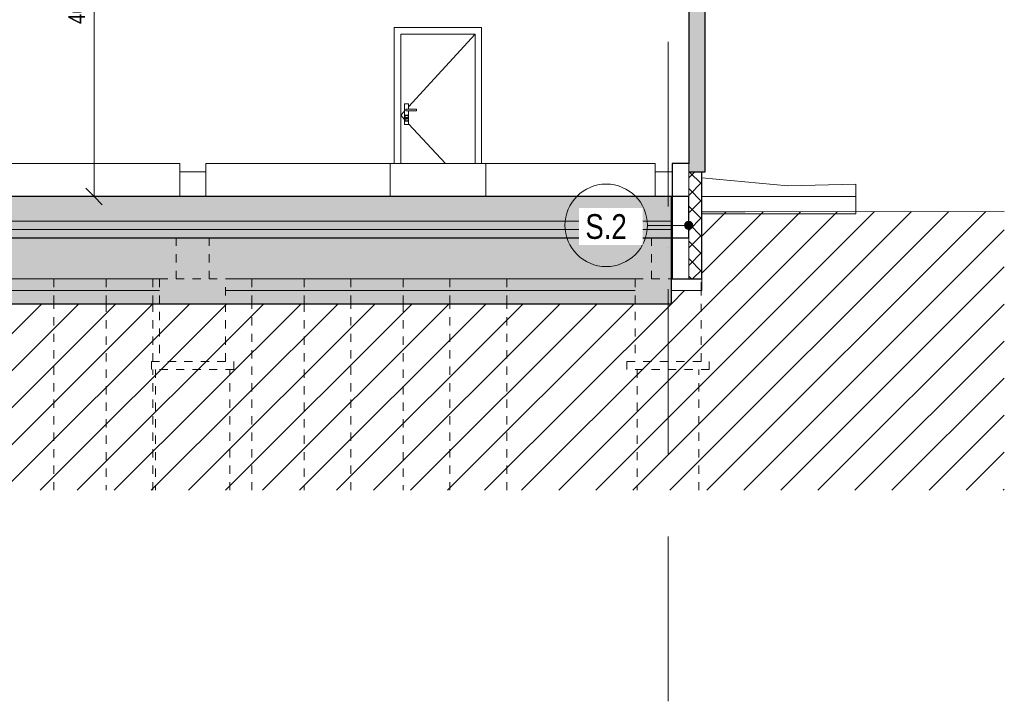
# Model space of a CAD drawing. Header units: millimetres. Extents: x 200776 to 378340, y -23587 to 19113.
# Tile 39 of 61: x 281309 to 293247, y -6123 to 2145. Entities that reach past the tile are written whole.
import ezdxf

# ---------------------------------------------------------------- set-up
doc = ezdxf.new("R2010")
doc.units = ezdxf.units.MM
doc.linetypes.add('A_CARA_02_Čárkovaná', pattern=[200, 100, -100])
doc.linetypes.add('Čerchovaná 20mm', pattern=[3000, 2000, -500, 0, -500])
for name, color, linetype, lineweight in [('CA_DVERE', 7, 'Continuous', 13), ('CA_DVERE18', 8, 'Continuous', 9), ('CA_DVERE25', 7, 'Continuous', 9), ('CA_KOTY', 3, 'Continuous', 9), ('CA_KOTY-100', 3, 'Continuous', 9), ('CA_OSY', 5, 'Continuous', 9), ('CA_PODLAHA', 1, 'Continuous', 25), ('CA_PODLAHA25', 7, 'Continuous', 13), ('CA_POHHRA25', 7, 'Continuous', 13), ('CA_PSVBUB', 3, 'Continuous', 9), ('CA_REZY', 1, 'Continuous', 25), ('CA_SRAFY', 9, 'Continuous', 25), ('CA_ZAKLADY25', 7, 'Continuous', 13), ('CA_ZARIZPRED', 8, 'Continuous', 13), ('Terénní útvar', 55, 'Continuous', 13), ('Vzor v řezu', 55, 'Continuous', 9)]:
    doc.layers.add(name, color=color, linetype=linetype, lineweight=lineweight)
doc.styles.add('Arial_1', font='arial.ttf', dxfattribs={"width": 0.8, "height": 300})
doc.styles.add('Arial_2', font='arial.ttf', dxfattribs={"width": 0.8, "height": 200})
doc.dimstyles.new('HP_Přímá_-_2_mm_Ariel_1-100', dxfattribs={"dimscale": 304.8, "dimtxt": 204.05188, "dimasz": 0.656168, "dimexe": 0.328084, "dimexo": 0.0625, "dimgap": 0.164042, "dimtad": 1, "dimdec": 0, "dimzin": 0, "dimdsep": 46, "dimtxsty": 'Arial_2', "dimblk1": 'OBLIQUE', "dimblk2": 'OBLIQUE', "dimsah": 1, "dimcen": 0.09, "dimazin": 0, "dimtfac": 1, "dimtdec": 4, "dimtix": 1, "dimtmove": 0, "dimatfit": 3, "dimfxl": 0.984252, "dimfxlon": 1, "dimtvp": 1, "dimtolj": 1, "dimtzin": 0, "dimarcsym": 2})
pattern_1 = [(50, (248519.7, 1115), (728.7365, -63.756), [76.2, -838.2]), (355, (248519.7, 1115), (-140.972, 764.228), [60.96, -670.56]), (100.451, (248580.4, 1109.7), (587.77, 700.467), [64.76, -712.36]), (46.184, (248519.7, 1318.2), (1084.316, -168.171), [114.3, -1257.3]), (96.636, (248610.1, 1304.2), (949.61, 989.71), [97.14, -1068.54]), (351.184, (248519.7, 1318.2), (949.62, 989.7), [91.44, -1005.84]), (21, (248621.3, 1267.4), (606.458, -409.0606), [76.2, -838.2]), (326, (248621.3, 1267.4), (247.208, 736.753), [60.96, -670.56]), (71.451, (248671.84, 1233.3), (853.668, 327.685), [64.76, -712.36]), (37.5, (248519.7, 1115), (12.3547, 338.2201), [33.528, -628.904, 33.528, -647.192, -673.1]), (37.5, (248519.7, 1115), (12.3547, 338.2201), [-1343.152, 33.528, -639.572]), (7.5, (248519.7, 1115), (267.279, 400.722), [33.528, -354.584, 33.528, -613.664, -256.54]), (7.5, (248519.7, 1115), (267.279, 400.722), [-1035.304, 33.528, -223.012]), (327.5, (248293.13, 1115), (542.3633, -22.9153), [33.528, -220.472, 33.528, -1810.512]), (327.5, (248293.13, 1115), (542.3633, -22.9153), [-287.528, -758.952, 33.528, -1018.032]), (317.5, (248191.53, 1115), (592.517, 101.707), [33.528, -296.672, 33.528, -492.76, -746.76]), (317.5, (248191.53, 1115), (592.517, 101.707), [-856.488, 33.528, -713.232])]

# ---------------------------------------------------------------- blocks, each defined once
blk = doc.blocks.new('CZ-Dveře_otočné_jednokřídlé_OCZ - CZ-Dveře_otočné_jednokřídlé_900-1177939-Řez 1 - vestavek V9')
at = {"layer": 'CA_DVERE18'}
for p, q in [((286830, 1970), (286025, 1089)), ((286025, 1125), (285975, 1125)), ((285975, 1125), (285975, 875)), ((286025, 1060), (286025, 1125)), ((285975, 1034), (285930, 985)), ((285975, 936), (285930, 985)), ((285983, 982), (285980, 985)), ((285980, 915), (285980, 985)), ((285980, 985), (286020, 985)), ((285983, 982), (285983, 918)), ((286017, 982), (285983, 982)), ((286120, 1060), (285990, 1060)), ((285990, 1060), (285990, 1040)), ((285990, 1040), (286120, 1040)), ((285998, 942), (285998, 958)), ((285998, 958), (286002, 958)), ((286002, 958), (286002, 942)), ((286020, 985), (286017, 982)), ((286017, 918), (286017, 982)), ((286020, 985), (286020, 915)), ((286025, 875), (286025, 1040)), ((286120, 1040), (286120, 1060)), ((285975, 875), (286025, 875)), ((285980, 915), (285983, 918)), ((286020, 915), (285980, 915)), ((285983, 918), (286017, 918)), ((285995, 943), (285995, 941)), ((286002, 942), (285998, 942)), ((286005, 941), (286005, 943)), ((286020, 915), (286017, 918)), ((286470, 400), (286025, 882))]:
    blk.add_line(p, q, dxfattribs=at)
for radius, start, end in [(10, 0, 180), (9.5, 0, 180), (9.5, 45, 135), (8.5, 104.3968, 118.7936), (8.5, 61.2064, 75.6032), (8.5, 61.2064, 75.6032), (10, 180, 0), (9.5, 180, 360), (9.5, 225, 238.094), (9.5, 301.906, 315)]:
    blk.add_arc((286000, 950), radius, start, end, dxfattribs=at)
at = {"layer": 'CA_DVERE25'}
for p, q in [((285850, 400), (285850, 2050)), ((286910, 2050), (285850, 2050)), ((286910, 2050), (286910, 400)), ((285930, 1970), (285930, 400)), ((285930, 1970), (286830, 1970)), ((286830, 400), (286830, 1970))]:
    blk.add_line(p, q, dxfattribs=at)
blk = doc.blocks.new('ocelová kce final - 11542_003_OK-HALA_TaO-2_ET_AciS_2025-05-29_upr_dwg-2597525-Řez 1 - vestavek V9')
at = {"layer": 'CA_REZY'}
for p, q in [((289420, 0), (205090, 0)), ((289420, -500), (289420, 0)), ((205090, -500), (289420, -500))]:
    blk.add_line(p, q, dxfattribs=at)
blk = doc.blocks.new('ocelová kce final - ocelová kce final-2597615-Řez 1 - vestavek V9')
blk.add_blockref('ocelová kce final - 11542_003_OK-HALA_TaO-2_ET_AciS_2025-05-29_upr_dwg-2597525-Řez 1 - vestavek V9', (0, 0))
blk = doc.blocks.new('HP_Popisek stěny - HP_Popisek stěny-1417901-Řez 1 - vestavek V9')
at = {"layer": 'CA_PSVBUB'}
blk.add_circle((288420, 7174), 500, dxfattribs=at)
blk = doc.blocks.new('DIMBLOCK5-Řez 1 - vestavek V9')
at = {"layer": 'CA_KOTY-100'}
for p, q in [((282210, 4675), (282110, 4775)), ((282210, 4675), (282110, 4675)), ((282210, 4675), (282210, 0)), ((282210, 4675), (282310, 4575)), ((282210, 4675), (282510, 4675)), ((282210, 0), (282110, 100)), ((282210, 0), (282110, 0)), ((282210, 0), (282310, -100)), ((282210, 0), (282510, 0))]:
    blk.add_line(p, q, dxfattribs=at)
at = {"layer": 'CA_KOTY-100', "color": 0, "insert": (281900, 2093), "char_height": 200, "width": 587.67, "attachment_point": 1, "rotation": 90, "line_spacing_factor": 0.941778, "style": 'Arial_2'}
blk.add_mtext('4675', dxfattribs=at)
blk = doc.blocks.new('_Oblique')
at = {"color": 0, "linetype": 'ByBlock', "lineweight": -2}
blk.add_line((-0.5, -0.5), (0.5, 0.5), dxfattribs=at)

msp = doc.modelspace()

# ---------------------------------------------------------------- hatches: boundary and pattern name
at = {"layer": 'CA_PSVBUB'}
h = msp.add_hatch(color=256, dxfattribs=at)
edge = h.paths.add_edge_path()
edge.add_arc((289420, -350), 50, 0, 360)
at = {"layer": 'CA_SRAFY', "lineweight": 9}
h = msp.add_hatch(dxfattribs=at)
h.set_pattern_fill('FP_2', color=256, angle=156.422, style=0, pattern_type=2)
h.set_pattern_definition([(156.422, (289615.188, 7264.094), (-97.17559, -5e-05), [16.779, -8.852, 44.162, -8.852, -27.382]), (156.422, (289615.188, 7264.094), (-97.17559, -5e-05), [-78.645, 16.779, -10.603]), (203.578, (289615.187, 7238.647), (0.0001, -42.41054), [16.779, -8.852, 44.162, -36.234]), (203.578, (289615.187, 7238.647), (0.0001, -42.41054), [-69.793, -8.852, 16.779, -10.603]), (90, (289615.19, 7238.65), (-97.175, 2e-12), [25.446, -16.964]), (90, (289527.73, 7259.85), (-97.175, 2e-12), [25.446, -16.964]), (180, (289599.81, 7231.936), (-1e-12, -42.411), [8.112, -89.063]), (180, (289551.22, 7253.14), (-1e-12, -42.411), [8.112, -89.063]), (180, (289599.81, 7270.806), (-1e-12, -42.411), [8.112, -89.063]), (180, (289551.22, 7292.01), (-1e-12, -42.411), [8.112, -89.063])])
h.paths.add_polyline_path([(289620, 300), (289620, 14047.2), (289420, 14047.2), (289420, 300)])
h = msp.add_hatch(dxfattribs=at)
h.set_pattern_fill('FP_4', color=256, style=0, pattern_type=2)
h.set_pattern_definition([(45, (248519.7, 1115.01), (-106.066, 106.066), []), (135, (248519.7, 1115.01), (-106.066, -106.066), [])])
h.paths.add_polyline_path([(289580, -1000), (289580, 300), (289420, 300), (289420, -1000), (289454.2, -1000)])
h = msp.add_hatch(dxfattribs=at)
h.set_pattern_fill('FP_6', color=256, style=0, pattern_type=2)
h.set_pattern_definition([(45, (248519.7, 1115), (-269.4077, 269.4077), []), (45, (248789.1, 1115), (-269.4077, 269.4077), [190.5, -95.25])])
h.paths.add_polyline_path([(249178.9, -300), (289210, -300), (289210, 0), (205350, 0), (205350, -300), (248817.7, -300)])
h = msp.add_hatch(dxfattribs=at)
h.set_pattern_fill('FP_5', color=256, style=0, pattern_type=2)
h.set_pattern_definition(pattern_1)
h.paths.add_polyline_path([(205350, -400), (289210, -400), (289210, -300), (205350, -300), (205350, -312.5)])
h = msp.add_hatch(dxfattribs=at)
h.set_pattern_fill('FP_5', color=256, style=0, pattern_type=2)
h.set_pattern_definition(pattern_1)
h.paths.add_polyline_path([(248095.3, -1300), (289210, -1300), (289210, -400), (205350, -400), (205350, -1300), (247734.1, -1300)])
at = {"layer": 'Vzor v řezu'}
h = msp.add_hatch(dxfattribs=at)
h.set_pattern_fill('FP_7', color=256, style=0, pattern_type=2)
h.set_pattern_definition([(45, (248519.7, 1115), (-224.5064, 224.5064), [])])
h.paths.add_polyline_path([(241593.5, -3564), (293247, -3564), (293247, -181.4), (290104.4, -185.2), (289580, -184.2), (289580, -1140), (289210, -1140), (289210, -1300), (205350, -1300), (205350, -1140), (204945, -1140), (204945, -210), (202289.9, -210), (202289.9, 2963), (200776.3, 2922), (200776.3, -3564), (241232.2, -3564)])

# ---------------------------------------------------------------- linework, layer by layer
at = {"layer": 'CA_OSY', "linetype": 'Čerchovaná 20mm'}
msp.add_line((289170, -6123.3), (289170, 17912.5), dxfattribs=at)
at = {"layer": 'CA_PODLAHA'}
for p, q in [((289210, 0), (205350, 0)), ((289210, -1300), (289210, 0)), ((205350, -1300), (289210, -1300))]:
    msp.add_line(p, q, dxfattribs=at)
at = {"layer": 'CA_PODLAHA25'}
for p, q in [((291445, 0), (289580, 0)), ((289210, -300), (205350, -300)), ((289210, -400), (205350, -400))]:
    msp.add_line(p, q, dxfattribs=at)
at = {"layer": 'CA_POHHRA25'}
for p, q in [((277800, 400), (283250, 400)), ((283250, 400), (283250, 0)), ((283565, 0), (283565, 400)), ((283565, 400), (285800, 400)), ((286960, 400), (285800, 400)), ((285800, 400), (285800, 0)), ((286960, 400), (289015, 400)), ((286960, 0), (286960, 400)), ((289015, 400), (289015, 0)), ((289420, 400), (289420, 300)), ((289420, 300), (289420, 400)), ((283565, 300), (283250, 300)), ((289220, 300), (289015, 300)), ((289420, 300), (289420, -1000)), ((289420, -1000), (289420, 300)), ((283005, -1000), (278040, -1000)), ((288770, -1000), (283805, -1000))]:
    msp.add_line(p, q, dxfattribs=at)
at = {"layer": 'CA_PSVBUB'}
msp.add_line((289420, -350), (288920, -350), dxfattribs=at)
msp.add_circle((289420, -350), 50, dxfattribs=at)
at = {"layer": 'CA_REZY'}
for p, q in [((289620, 300), (289620, 14464.4)), ((289420, 4675), (289420, 400)), ((289420, 400), (289220, 400)), ((289220, 400), (289220, -1000)), ((289420, 300), (289620, 300)), ((289580, -1000), (289580, 300)), ((289220, -1000), (289420, -1000)), ((289420, -1000), (289580, -1000))]:
    msp.add_line(p, q, dxfattribs=at)
at = {"layer": 'CA_ZAKLADY25', "linetype": 'A_CARA_02_Čárkovaná', "lineweight": 9}
for p, q in [((283205, -500), (283205, -1000)), ((283605, -500), (283605, -1000)), ((288970, -500), (288970, -1000)), ((281723.1, -1300), (281723.1, -1000)), ((282357, -1000), (282357, -1300)), ((282923.1, -1300), (282923.1, -1000)), ((283005, -1000), (283805, -1000)), ((283005, -1000), (283005, -2000)), ((283805, -2000), (283805, -1000)), ((284123.1, -1300), (284123.1, -1000)), ((284757, -1000), (284757, -1300)), ((285323.1, -1300), (285323.1, -1000)), ((285957, -1000), (285957, -1300)), ((286523.1, -1300), (286523.1, -1000)), ((287215, -1300), (287215, -1000)), ((288770, -1000), (289210, -1000)), ((288770, -1000), (288770, -2000)), ((289210, -1000), (289220, -1000)), ((289570, -1140), (289570, -1000)), ((289570, -2000), (289570, -1140)), ((281723.1, -3564), (281723.1, -1300)), ((282357, -1300), (282357, -3564)), ((282923.1, -2000), (282923.1, -1300)), ((284123.1, -3564), (284123.1, -1300)), ((284757, -1300), (284757, -3564)), ((285323.1, -3564), (285323.1, -1300)), ((285957, -1300), (285957, -3564)), ((286523.1, -3564), (286523.1, -1300)), ((287215, -3564), (287215, -1300)), ((282905, -2000), (283905, -2000)), ((282905, -2000), (282905, -2100)), ((283905, -2100), (283905, -2000)), ((288670, -2000), (289670, -2000)), ((288670, -2000), (288670, -2100)), ((289670, -2100), (289670, -2000)), ((283905, -2100), (282905, -2100)), ((282923.1, -3564), (282923.1, -2100)), ((282955, -2100), (282955, -3564)), ((283855, -3564), (283855, -2100)), ((289670, -2100), (288670, -2100)), ((288795, -2100), (288795, -3564)), ((289545, -3564), (289545, -2100))]:
    msp.add_line(p, q, dxfattribs=at)
at = {"layer": 'Terénní útvar', "color": 135}
for p, q in [((289580, 224.9), (290622.9, 131)), ((290622.9, 131), (291445, 148.7)), ((291445, 148.7), (291445, -164)), ((291445, 148.7), (291445, -210)), ((290104.4, -185.2), (289580, -184.2)), ((291445, -210), (289580, -210)), ((293247, -181.4), (290104.4, -185.2)), ((289580, -243.2), (289580, -259.1)), ((289580, -1000), (289580, -1140)), ((278040, -1140), (283005, -1140)), ((283805, -1140), (288770, -1140)), ((289210, -1140), (289580, -1140))]:
    msp.add_line(p, q, dxfattribs=at)

# ---------------------------------------------------------------- block references
at = {"layer": 'CA_DVERE', "lineweight": 9}
msp.add_blockref('CZ-Dveře_otočné_jednokřídlé_OCZ - CZ-Dveře_otočné_jednokřídlé_900-1177939-Řez 1 - vestavek V9', (0, 0), dxfattribs=at)
at = {"layer": 'CA_PSVBUB'}
msp.add_blockref('HP_Popisek stěny - HP_Popisek stěny-1417901-Řez 1 - vestavek V9', (0, -7523.6), dxfattribs=at)
at = {"layer": 'CA_ZARIZPRED'}
msp.add_blockref('ocelová kce final - ocelová kce final-2597615-Řez 1 - vestavek V9', (0, 0), dxfattribs=at)

# ---------------------------------------------------------------- dimensions: what is measured, and where the dimension line sits
at = {"layer": 'CA_KOTY'}
dim = msp.add_linear_dim(base=(282209.6, 0), p1=(282509.6, 4675), p2=(282509.6, 0), angle=90, dimstyle='HP_Přímá_-_2_mm_Ariel_1-100', override={"dimpost": '<>', "dimfxl": 4675}, dxfattribs=at)
dim.commit()
dim.dimension.update_dxf_attribs({"geometry": 'DIMBLOCK5-Řez 1 - vestavek V9', "text_midpoint": (282057.5, 2337.5)})

# ---------------------------------------------------------------- next in the draw order: texts
at = {"layer": 'CA_PSVBUB', "insert": (288166.8, -214), "char_height": 300, "width": 622.109, "attachment_point": 1, "style": 'Arial_1', "bg_fill": 3, "box_fill_scale": 1.25, "bg_fill_color": 256, "bg_fill_true_color": 13158600, "bg_fill_transparency": 0}
msp.add_mtext('S.2', dxfattribs=at)

doc.saveas('drawing.dxf')
